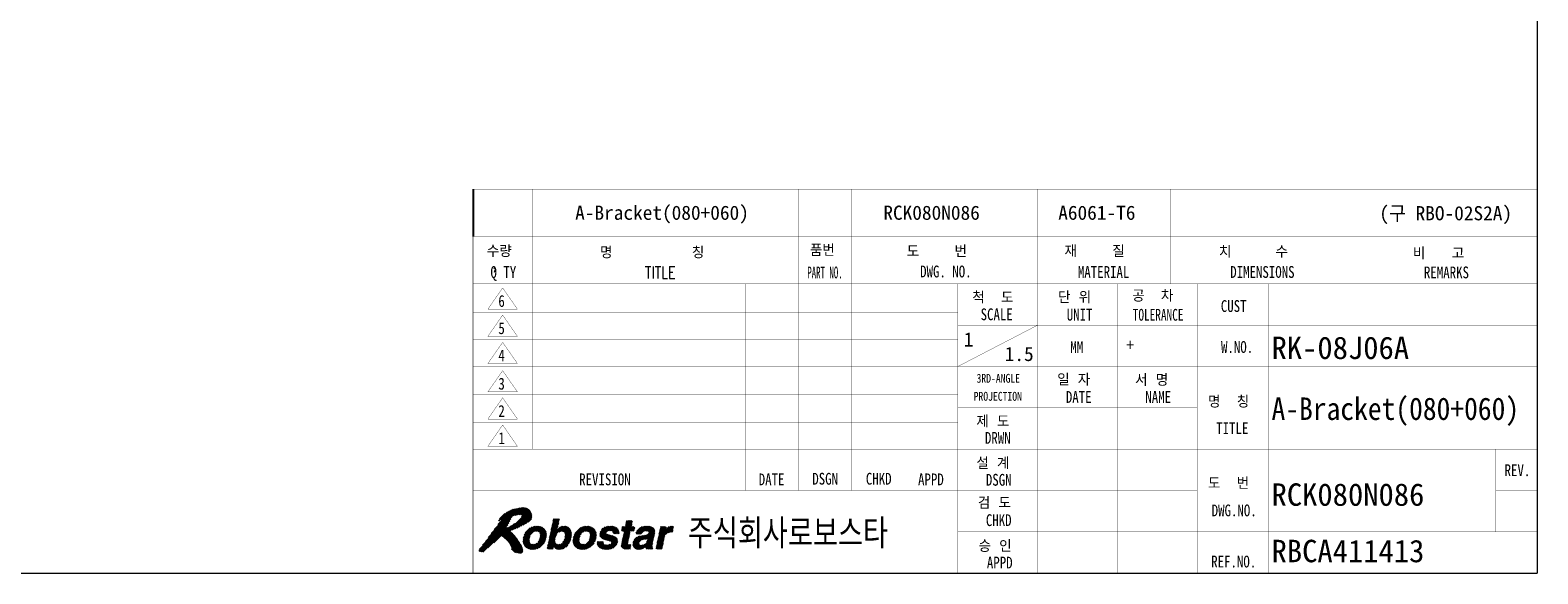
# Model space of a CAD drawing. Extents: x 1757 to 2333, y 985 to 1390.
# Tile 2 of 3: x 1951 to 2333, y 993 to 1131. Entities that reach past the tile are written whole.
import ezdxf
from ezdxf.enums import TextEntityAlignment as Align

# ---------------------------------------------------------------- set-up
doc = ezdxf.new("R2010")
doc.units = 0
doc.header["$LTSCALE"] = 7
doc.header["$MEASUREMENT"] = 0
doc.linetypes.add('CENTER', pattern=[2, 1.25, -0.25, 0.25, -0.25])
doc.layers.get('0').update_dxf_attribs({"linetype": 'CONTINUOUS'})
for name, color, linetype in [('1', 3, 'CENTER'), ('3', 4, 'CONTINUOUS'), ('TEXT', 4, 'CONTINUOUS')]:
    doc.layers.add(name, color=color, linetype=linetype)
doc.styles.add('GHS', font='romans.shx', dxfattribs={"bigfont": 'ghs.shx'})
doc.styles.add('HS', font='txt.shx', dxfattribs={"width": 0.8, "bigfont": 'hs.shx'})
doc.styles.add('ROMANS', font='ROMANS.shx', dxfattribs={"width": 0.8})

# ---------------------------------------------------------------- blocks, each defined once
blk = doc.blocks.new('*X1')
at = {"color": 0}
for p, q in [((8.49, 5.4), (11.07, 7.98)), ((8.51, 5.59), (10.91, 7.99)), ((8.53, 5.79), (10.72, 7.98)), ((8.55, 5.98), (10.52, 7.96)), ((8.62, 6.23), (10.31, 7.92)), ((8.7, 6.49), (10.04, 7.84)), ((8.88, 6.84), (9.71, 7.68)), ((10.39, 7.12), (11.23, 7.96)), ((10.6, 7.15), (11.38, 7.94)), ((10.78, 7.16), (11.51, 7.89)), ((10.93, 7.13), (11.64, 7.84)), ((11.06, 7.09), (11.77, 7.79)), ((11.17, 7.02), (11.87, 7.71)), ((12.85, 5.52), (15.32, 7.98)), ((12.9, 5.74), (15.11, 7.96)), ((12.95, 5.97), (14.85, 7.87)), ((13.04, 6.42), (14.29, 7.66)), ((13.09, 6.64), (14.34, 7.89)), ((13.14, 6.86), (14.39, 8.11)), ((13.19, 7.09), (14.44, 8.34)), ((13.23, 7.31), (14.48, 8.56)), ((13.28, 7.54), (14.53, 8.79)), ((13.33, 7.76), (14.58, 9.01)), ((13.38, 7.99), (14.6, 9.21)), ((13.42, 8.21), (14.42, 9.21)), ((13.47, 8.44), (14.24, 9.21)), ((13.52, 8.66), (14.07, 9.21)), ((13.57, 8.88), (13.89, 9.21)), ((13.62, 9.11), (13.71, 9.21)), ((14.54, 7.03), (15.5, 7.99)), ((14.81, 7.12), (15.66, 7.97)), ((15.01, 7.14), (15.81, 7.95)), ((15.16, 7.12), (15.94, 7.9)), ((15.29, 7.08), (16.06, 7.84)), ((15.4, 7.01), (16.18, 7.79)), ((15.49, 6.91), (16.27, 7.7)), ((16.95, 5.55), (19.39, 7.99)), ((16.97, 5.74), (19.21, 7.98)), ((16.98, 5.94), (19.01, 7.96)), ((17.04, 6.17), (18.81, 7.94)), ((17.13, 6.43), (18.55, 7.86)), ((17.25, 6.73), (18.26, 7.74)), ((18.58, 7), (19.55, 7.97)), ((18.88, 7.13), (19.71, 7.95)), ((19.09, 7.16), (19.86, 7.92)), ((19.26, 7.15), (19.98, 7.88)), ((19.41, 7.13), (20.11, 7.83)), ((19.53, 7.07), (20.24, 7.77)), ((19.64, 7), (20.33, 7.7)), ((21.47, 6.72), (22.69, 7.93)), ((21.49, 6.55), (22.9, 7.96)), ((21.51, 6.39), (23.09, 7.98)), ((21.52, 6.23), (23.28, 7.99)), ((21.54, 6.96), (22.42, 7.84)), ((21.59, 6.13), (23.45, 7.99)), ((22.87, 7.23), (23.62, 7.98)), ((23.07, 7.25), (23.77, 7.95)), ((23.24, 7.24), (23.92, 7.92)), ((23.4, 7.22), (24.05, 7.88)), ((23.53, 7.18), (24.17, 7.82)), ((23.63, 7.1), (24.29, 7.77)), ((23.68, 6.98), (24.38, 7.68)), ((25.14, 7.2), (26.85, 8.91)), ((25.17, 7.41), (25.66, 7.9)), ((25.22, 7.63), (25.49, 7.9)), ((25.27, 7.86), (25.31, 7.9)), ((25.31, 7.2), (26.97, 8.85)), ((25.39, 6.03), (27.25, 7.9)), ((25.44, 6.26), (27.08, 7.9)), ((25.48, 6.48), (26.9, 7.9)), ((25.49, 7.2), (26.92, 8.63)), ((25.53, 6.71), (26.78, 7.95)), ((25.58, 6.93), (26.83, 8.18)), ((25.63, 7.15), (26.88, 8.4)), ((25.82, 8.05), (26.67, 8.91)), ((25.86, 8.28), (26.5, 8.91)), ((25.91, 8.5), (26.32, 8.91)), ((25.96, 8.73), (26.14, 8.91)), ((26.73, 7.2), (27.37, 7.83)), ((27.61, 6.84), (28.66, 7.89)), ((27.64, 6.69), (28.89, 7.94)), ((27.74, 7.15), (28.37, 7.77)), ((27.81, 6.69), (29.1, 7.98)), ((27.99, 6.69), (29.29, 7.99)), ((28.17, 6.69), (29.47, 8)), ((28.34, 6.69), (29.64, 7.99)), ((29.02, 7.19), (29.81, 7.98)), ((29.22, 7.21), (29.95, 7.95)), ((29.38, 7.2), (30.1, 7.92)), ((29.53, 7.17), (30.23, 7.87)), ((29.65, 7.12), (30.35, 7.82)), ((29.73, 7.02), (30.46, 7.75)), ((29.76, 6.87), (30.56, 7.67)), ((31.21, 5.32), (33.89, 7.99)), ((31.26, 5.54), (33.71, 7.99)), ((31.31, 5.76), (33.51, 7.97)), ((31.36, 5.99), (33.25, 7.89)), ((31.5, 6.66), (32.69, 7.86)), ((31.55, 6.89), (32.56, 7.9)), ((31.59, 7.11), (32.38, 7.9)), ((31.64, 7.34), (32.2, 7.9)), ((31.69, 7.56), (32.03, 7.9)), ((31.74, 7.79), (31.85, 7.9)), ((32.98, 6.91), (33.92, 7.85)), ((8.52, 5.25), (9.68, 6.41)), ((8.55, 5.1), (9.59, 6.15)), ((8.58, 4.96), (9.54, 5.92)), ((8.64, 4.84), (9.52, 5.72)), ((8.7, 4.73), (9.52, 5.54)), ((8.77, 4.61), (9.54, 5.39)), ((8.84, 4.51), (9.58, 5.25)), ((8.94, 4.44), (9.65, 5.14)), ((9.99, 4.07), (12.42, 6.5)), ((10.17, 4.08), (12.4, 6.3)), ((10.37, 4.1), (12.38, 6.1)), ((10.58, 4.12), (12.32, 5.87)), ((10.84, 4.21), (12.23, 5.6)), ((11.05, 5.31), (12.42, 6.68)), ((11.15, 4.34), (12.09, 5.28)), ((11.26, 6.93), (11.96, 7.64)), ((11.26, 5.69), (12.4, 6.83)), ((11.33, 6.82), (12.06, 7.56)), ((11.34, 5.95), (12.37, 6.98)), ((11.37, 6.69), (12.14, 7.46)), ((11.38, 6.17), (12.34, 7.12)), ((11.4, 6.54), (12.21, 7.35)), ((11.4, 6.36), (12.28, 7.24)), ((12.57, 4.17), (13.86, 5.46)), ((12.61, 4.39), (13.85, 5.63)), ((12.66, 4.62), (13.87, 5.83)), ((12.71, 4.84), (13.91, 6.05)), ((12.73, 4.16), (13.89, 5.32)), ((12.76, 5.07), (13.99, 6.3)), ((12.8, 5.29), (14.14, 6.63)), ((12.91, 4.16), (13.94, 5.19)), ((13, 6.19), (14.24, 7.44)), ((14.27, 4.1), (16.65, 6.49)), ((14.41, 4.07), (16.63, 6.29)), ((14.58, 4.06), (16.6, 6.09)), ((14.78, 4.09), (16.54, 5.84)), ((14.99, 4.12), (16.46, 5.59)), ((15.19, 5.21), (16.67, 6.68)), ((15.25, 4.2), (16.31, 5.27)), ((15.46, 5.65), (16.65, 6.84)), ((15.55, 6.81), (16.36, 7.61)), ((15.55, 5.92), (16.63, 7)), ((15.59, 6.67), (16.44, 7.52)), ((15.6, 6.14), (16.61, 7.15)), ((15.62, 6.51), (16.5, 7.4)), ((15.62, 6.34), (16.55, 7.27)), ((16.94, 5.37), (18.28, 6.71)), ((16.97, 5.22), (18.1, 6.34)), ((17, 5.07), (18.02, 6.09)), ((17.03, 4.92), (17.98, 5.87)), ((17.09, 4.81), (17.96, 5.68)), ((17.16, 4.7), (17.96, 5.5)), ((17.23, 4.59), (17.99, 5.36)), ((17.31, 4.5), (18.04, 5.23)), ((17.41, 4.42), (18.11, 5.12)), ((18.31, 4.08), (20.87, 6.64)), ((18.47, 4.06), (20.85, 6.45)), ((18.66, 4.08), (20.84, 6.25)), ((18.86, 4.1), (20.82, 6.06)), ((19.08, 4.15), (20.74, 5.8)), ((19.34, 4.23), (20.65, 5.54)), ((19.67, 5.62), (20.84, 6.79)), ((19.7, 4.41), (20.46, 5.17)), ((19.72, 6.91), (20.43, 7.62)), ((19.77, 5.89), (20.82, 6.94)), ((19.79, 6.79), (20.53, 7.54)), ((19.82, 6.65), (20.6, 7.43)), ((19.82, 6.12), (20.79, 7.09)), ((19.84, 6.32), (20.73, 7.21)), ((19.85, 6.5), (20.67, 7.32)), ((21.04, 5.04), (21.35, 5.36)), ((21.04, 5.22), (21.18, 5.36)), ((21.05, 4.87), (21.53, 5.36)), ((21.1, 4.75), (21.71, 5.36)), ((21.15, 4.62), (21.88, 5.36)), ((21.22, 4.52), (22.05, 5.35)), ((21.31, 4.43), (22.05, 5.17)), ((21.69, 6.04), (22.49, 6.84)), ((21.78, 5.96), (22.55, 6.73)), ((21.79, 7.38), (22.01, 7.61)), ((21.87, 5.87), (22.64, 6.65)), ((22, 5.82), (22.78, 6.6)), ((22.13, 5.78), (22.91, 6.56)), ((22.26, 5.73), (23.05, 6.52)), ((22.39, 5.69), (23.19, 6.49)), ((22.53, 5.65), (23.34, 6.46)), ((22.54, 4.06), (24.39, 5.92)), ((22.68, 5.62), (23.48, 6.42)), ((22.72, 4.07), (24.43, 5.78)), ((22.82, 5.59), (23.62, 6.38)), ((22.91, 4.08), (24.45, 5.62)), ((22.97, 5.55), (23.75, 6.34)), ((23.1, 5.51), (23.88, 6.29)), ((23.13, 4.13), (24.47, 5.46)), ((23.23, 5.47), (24.01, 6.24)), ((23.35, 5.41), (24.12, 6.17)), ((23.37, 4.19), (24.45, 5.27)), ((23.41, 5.29), (24.21, 6.09)), ((23.44, 5.15), (24.3, 6.01)), ((23.7, 6.82), (24.48, 7.6)), ((23.82, 6.76), (24.55, 7.49)), ((23.99, 6.76), (24.6, 7.37)), ((24.17, 6.76), (24.65, 7.24)), ((24.35, 6.76), (24.66, 7.07)), ((24.52, 6.76), (24.66, 6.9)), ((25.12, 4.7), (26.35, 5.93)), ((25.13, 4.54), (26.3, 5.71)), ((25.15, 4.91), (26.4, 6.16)), ((25.18, 4.41), (26.25, 5.49)), ((25.2, 5.13), (26.45, 6.38)), ((25.24, 5.36), (26.49, 6.61)), ((25.25, 4.31), (26.21, 5.26)), ((25.29, 5.58), (26.54, 6.83)), ((25.34, 5.81), (26.59, 7.06)), ((26.9, 7.2), (27.32, 7.61)), ((27.07, 4.89), (28.55, 6.36)), ((27.08, 7.2), (27.27, 7.38)), ((27.09, 4.72), (28.75, 6.39)), ((27.09, 5.08), (28.33, 6.32)), ((27.12, 4.58), (28.96, 6.42)), ((27.15, 5.32), (28.09, 6.26)), ((27.18, 4.46), (29.17, 6.45)), ((27.25, 4.36), (28.09, 5.2)), ((27.3, 5.64), (27.76, 6.1)), ((28.42, 4.11), (30.63, 6.32)), ((28.61, 5.72), (29.37, 6.48)), ((28.67, 4.19), (30.58, 6.1)), ((28.84, 5.77), (30.64, 7.57)), ((29.04, 4.39), (30.53, 5.87)), ((29.05, 5.8), (30.7, 7.45)), ((29.27, 5.85), (30.75, 7.33)), ((29.31, 4.48), (30.48, 5.65)), ((29.31, 4.3), (30.43, 5.42)), ((29.35, 4.16), (30.39, 5.2)), ((29.38, 5.25), (30.67, 6.54)), ((29.5, 5.55), (30.72, 6.77)), ((29.55, 5.77), (30.75, 6.98)), ((29.56, 5.96), (30.76, 7.16)), ((30.97, 4.19), (32.22, 5.44)), ((31.02, 4.42), (32.27, 5.67)), ((31.07, 4.64), (32.32, 5.89)), ((31.12, 4.87), (32.37, 6.12)), ((31.12, 4.16), (32.18, 5.22)), ((31.16, 5.09), (32.45, 6.38)), ((31.4, 6.21), (32.6, 7.41)), ((31.45, 6.44), (32.65, 7.63)), ((33.22, 6.97), (33.87, 7.62)), ((33.42, 6.99), (33.83, 7.4)), ((33.6, 7), (33.78, 7.18)), ((9.04, 4.36), (9.73, 5.05)), ((9.14, 4.28), (9.84, 4.98)), ((9.26, 4.23), (9.97, 4.93)), ((9.39, 4.18), (10.12, 4.91)), ((9.52, 4.13), (10.29, 4.9)), ((9.67, 4.1), (10.5, 4.93)), ((9.83, 4.09), (10.82, 5.07)), ((13.09, 4.16), (14.01, 5.09)), ((13.26, 4.16), (13.6, 4.49)), ((13.44, 4.16), (13.55, 4.27)), ((13.67, 4.57), (14.1, 5)), ((13.73, 4.45), (14.21, 4.93)), ((13.81, 4.36), (14.35, 4.9)), ((13.9, 4.27), (14.51, 4.87)), ((14.01, 4.2), (14.71, 4.9)), ((14.13, 4.15), (15.04, 5.05)), ((15.69, 4.46), (16.01, 4.79)), ((17.51, 4.34), (18.2, 5.03)), ((17.61, 4.26), (18.31, 4.96)), ((17.74, 4.22), (18.45, 4.93)), ((17.87, 4.17), (18.6, 4.9)), ((17.99, 4.12), (18.79, 4.91)), ((18.15, 4.1), (18.99, 4.94)), ((21.4, 4.35), (22.09, 5.04)), ((21.52, 4.29), (22.18, 4.94)), ((21.64, 4.23), (22.29, 4.88)), ((21.76, 4.17), (22.43, 4.84)), ((21.91, 4.14), (22.58, 4.82)), ((22.05, 4.11), (22.75, 4.81)), ((22.2, 4.09), (22.94, 4.82)), ((22.37, 4.07), (23.19, 4.9)), ((23.65, 4.3), (24.34, 4.98)), ((25.35, 4.23), (26.17, 5.04)), ((25.49, 4.19), (26.22, 4.92)), ((25.62, 4.14), (26.35, 4.87)), ((25.79, 4.13), (26.52, 4.86)), ((25.95, 4.12), (26.7, 4.87)), ((26.13, 4.12), (26.7, 4.69)), ((26.31, 4.12), (26.65, 4.47)), ((26.49, 4.13), (26.6, 4.24)), ((27.34, 4.27), (28.09, 5.02)), ((27.44, 4.2), (28.15, 4.9)), ((27.57, 4.14), (28.24, 4.82)), ((27.7, 4.1), (28.37, 4.77)), ((27.85, 4.08), (28.55, 4.77)), ((28.02, 4.06), (28.77, 4.82)), ((28.21, 4.08), (29.08, 4.95)), ((29.53, 4.16), (30.34, 4.97)), ((29.7, 4.16), (30.3, 4.76)), ((29.88, 4.16), (30.28, 4.56)), ((30.06, 4.16), (30.31, 4.41)), ((30.23, 4.16), (30.39, 4.32)), ((31.29, 4.16), (32.13, 4.99)), ((31.47, 4.16), (32.08, 4.77)), ((31.65, 4.16), (32.03, 4.54)), ((31.82, 4.16), (31.98, 4.32))]:
    blk.add_line(p, q, dxfattribs=at)
blk = doc.blocks.new('*X2')
at = {"color": 0}
for p, q in [((2.13, 5.4), (7.75, 11.03)), ((2.6, 6.05), (7.53, 10.98)), ((3.09, 6.72), (7.3, 10.93)), ((3.62, 7.42), (7.08, 10.88)), ((4.25, 8.23), (6.86, 10.84)), ((4.36, 8.87), (5.87, 10.38)), ((4.79, 9.12), (6.22, 10.55)), ((4.83, 8.99), (6.55, 10.71)), ((5.05, 6.2), (9.58, 10.73)), ((5.15, 6.12), (9.65, 10.62)), ((6.53, 7.33), (9.72, 10.52)), ((6.55, 9.65), (7.97, 11.06)), ((6.82, 7.44), (9.78, 10.4)), ((6.85, 9.77), (8.18, 11.1)), ((7.1, 9.84), (8.37, 11.11)), ((7.12, 7.56), (9.84, 10.28)), ((7.32, 9.89), (8.55, 11.11)), ((7.53, 9.92), (8.72, 11.11)), ((7.73, 9.94), (8.87, 11.08)), ((7.92, 9.96), (9.01, 11.05)), ((8.11, 9.97), (9.15, 11.01)), ((8.22, 9.54), (9.49, 10.81)), ((8.25, 9.93), (9.26, 10.94)), ((8.29, 9.8), (9.37, 10.88)), ((1.02, 3.77), (6.2, 8.94)), ((1.09, 4.01), (6.36, 9.27)), ((1.16, 3.72), (6.04, 8.6)), ((1.3, 3.69), (5.87, 8.26)), ((1.45, 3.66), (5.66, 7.87)), ((1.64, 4.74), (6.53, 9.63)), ((2.49, 4.35), (5.89, 7.74)), ((4.5, 9.19), (5.44, 10.12)), ((4.73, 6.41), (6.2, 7.88)), ((4.84, 6.34), (6.57, 8.07)), ((4.94, 6.27), (7.07, 8.4)), ((7.43, 7.69), (9.88, 10.15)), ((7.76, 7.85), (9.92, 10.01)), ((8.1, 8.01), (9.95, 9.86)), ((8.47, 8.2), (9.95, 9.69)), ((8.87, 8.43), (9.95, 9.51)), ((9.32, 8.7), (9.89, 9.27)), ((1.62, 3.65), (5.61, 7.64)), ((3.53, 5.21), (4.72, 6.4)), ((5.25, 6.04), (6.34, 7.14)), ((5.34, 5.96), (6.44, 7.06)), ((5.44, 5.88), (6.53, 6.97)), ((5.54, 5.8), (6.62, 6.89)), ((5.62, 5.71), (6.71, 6.8)), ((5.71, 5.62), (6.79, 6.71)), ((5.8, 5.54), (6.88, 6.62)), ((5.89, 5.45), (6.96, 6.52)), ((5.97, 5.35), (7.05, 6.43)), ((6.04, 5.25), (7.13, 6.33)), ((6.12, 5.15), (7.2, 6.23)), ((6.2, 5.05), (7.28, 6.13)), ((6.27, 4.94), (7.36, 6.03)), ((6.33, 4.83), (7.44, 5.93)), ((6.4, 4.72), (7.51, 5.83)), ((6.46, 4.61), (7.58, 5.72)), ((6.51, 4.48), (7.65, 5.62)), ((6.56, 4.36), (7.72, 5.51)), ((6.57, 4.01), (7.86, 5.29)), ((6.61, 4.23), (7.79, 5.4)), ((6.65, 3.92), (7.92, 5.18)), ((6.49, 4.11), (6.54, 4.15)), ((6.74, 3.83), (7.99, 5.07)), ((6.83, 3.74), (8.05, 4.96)), ((6.92, 3.65), (8.12, 4.85)), ((7.05, 3.6), (8.18, 4.73)), ((7.2, 3.58), (8.24, 4.62)), ((7.34, 3.54), (8.3, 4.5)), ((7.48, 3.51), (8.35, 4.37)), ((7.62, 3.47), (8.37, 4.22)), ((7.77, 3.44), (8.4, 4.07)), ((7.93, 3.42), (8.43, 3.92)), ((8.13, 3.44), (8.44, 3.75))]:
    blk.add_line(p, q, dxfattribs=at)
blk = doc.blocks.new('LOGO-ROBOSTAR')
at = {"color": 230, "const_width": 0.00973}
for points in [[(9.53, 10.79), (9.13, 11.02), (8.68, 11.12), (8.21, 11.1), (7.73, 11.02), (7.27, 10.92), (6.83, 10.83), (6.33, 10.61), (5.82, 10.35), (5.33, 10.06), (4.89, 9.7), (4.53, 9.27), (4.31, 8.74), (4.38, 8.82), (4.46, 8.88), (4.54, 8.94), (4.62, 9), (4.7, 9.06), (4.78, 9.12), (4.81, 9.1), (4.83, 9.07), (4.83, 9.04), (4.83, 9), (4.83, 8.96), (4.83, 8.93), (4.15, 8.1), (3.49, 7.26), (2.85, 6.39), (2.22, 5.52), (1.58, 4.66), (0.93, 3.8), (1.07, 3.75), (1.2, 3.71), (1.35, 3.68), (1.49, 3.66), (1.64, 3.65), (1.79, 3.66), (2.27, 4.16), (2.78, 4.6), (3.3, 5.02), (3.81, 5.44), (4.29, 5.9), (4.73, 6.42), (5.14, 6.14), (5.53, 5.81), (5.89, 5.45), (6.2, 5.05), (6.46, 4.62), (6.63, 4.18), (6.61, 4.14), (6.58, 4.14), (6.55, 4.15), (6.52, 4.16), (6.48, 4.18), (6.44, 4.18), (6.51, 4.08), (6.59, 3.98), (6.68, 3.89), (6.78, 3.79), (6.87, 3.7), (6.97, 3.61), (7.21, 3.58), (7.45, 3.52), (7.69, 3.45), (7.93, 3.42), (8.16, 3.45), (8.39, 3.56), (8.43, 3.71), (8.44, 3.85), (8.42, 3.99), (8.39, 4.13), (8.36, 4.28), (8.34, 4.42), (8.07, 4.93), (7.77, 5.43), (7.44, 5.93), (7.08, 6.4), (6.68, 6.83), (6.25, 7.22), (6.85, 7.45), (7.44, 7.7), (8.01, 7.97), (8.58, 8.26), (9.13, 8.58), (9.67, 8.93), (9.87, 9.21), (9.96, 9.53), (9.95, 9.87), (9.87, 10.21), (9.72, 10.52)], [(8.2, 9.45), (7.81, 9.02), (7.39, 8.64), (6.95, 8.3), (6.48, 8.02), (6, 7.79), (5.5, 7.6), (5.7, 7.93), (5.88, 8.27), (6.04, 8.61), (6.21, 8.96), (6.37, 9.3), (6.54, 9.64), (6.8, 9.75), (7.06, 9.83), (7.34, 9.89), (7.62, 9.93), (7.91, 9.96), (8.2, 9.97), (8.28, 9.91), (8.3, 9.83), (8.28, 9.74), (8.25, 9.64), (8.22, 9.55)]]:
    blk.add_lwpolyline(points, close=True, dxfattribs=at)
at = {"color": 5, "const_width": 0.00973}
for points in [[(10.04, 4.06), (9.56, 4.11), (9.15, 4.27), (8.81, 4.54), (8.59, 4.92), (8.49, 5.42), (8.55, 6.03), (8.75, 6.64), (9.06, 7.14), (9.45, 7.52), (9.89, 7.79), (10.38, 7.94), (10.88, 8), (11.36, 7.94), (11.78, 7.79), (12.11, 7.52), (12.34, 7.14), (12.43, 6.64), (12.37, 6.03), (12.17, 5.42), (11.86, 4.92), (11.48, 4.54), (11.03, 4.27), (10.54, 4.11)], [(14.24, 7.41), (14.25, 7.41), (14.37, 7.54), (14.52, 7.67), (14.7, 7.79), (14.91, 7.9), (15.16, 7.97), (15.46, 8), (15.85, 7.94), (16.18, 7.78), (16.44, 7.52), (16.61, 7.15), (16.67, 6.66), (16.6, 6.07), (16.46, 5.57), (16.23, 5.09), (15.94, 4.68), (15.56, 4.36), (15.12, 4.14), (14.6, 4.06), (14.4, 4.08), (14.2, 4.12), (14.02, 4.19), (13.87, 4.3), (13.73, 4.44), (13.64, 4.63), (13.63, 4.63), (13.53, 4.16), (12.56, 4.16), (13.64, 9.21), (14.62, 9.21)], [(18.49, 4.06), (18.01, 4.11), (17.59, 4.27), (17.25, 4.54), (17.03, 4.92), (16.93, 5.42), (16.99, 6.03), (17.2, 6.64), (17.5, 7.14), (17.89, 7.52), (18.34, 7.79), (18.82, 7.94), (19.32, 8), (19.8, 7.94), (20.22, 7.79), (20.55, 7.52), (20.78, 7.14), (20.87, 6.64), (20.81, 6.03), (20.61, 5.42), (20.31, 4.92), (19.92, 4.54), (19.47, 4.27), (18.99, 4.11)], [(23.7, 6.76), (23.7, 6.88), (23.68, 6.99), (23.63, 7.1), (23.53, 7.18), (23.37, 7.23), (23.15, 7.25), (22.91, 7.24), (22.74, 7.19), (22.62, 7.13), (22.54, 7.05), (22.49, 6.97), (22.46, 6.89), (22.59, 6.66), (23, 6.53), (23.53, 6.41), (24.06, 6.23), (24.42, 5.9), (24.48, 5.35), (24.3, 4.87), (24.01, 4.53), (23.65, 4.3), (23.27, 4.15), (22.89, 4.08), (22.57, 4.06), (22.15, 4.09), (21.75, 4.18), (21.42, 4.33), (21.17, 4.58), (21.03, 4.91), (21.04, 5.36), (22.05, 5.36), (22.04, 5.2), (22.07, 5.07), (22.15, 4.96), (22.28, 4.88), (22.48, 4.83), (22.75, 4.81), (22.98, 4.83), (23.15, 4.88), (23.29, 4.95), (23.38, 5.03), (23.43, 5.12), (23.46, 5.19), (23.34, 5.43), (22.94, 5.56), (22.4, 5.68), (21.88, 5.86), (21.53, 6.19), (21.47, 6.75), (21.56, 7.03), (21.73, 7.31), (21.97, 7.58), (22.3, 7.79), (22.72, 7.94), (23.25, 8), (23.62, 7.98), (23.97, 7.91), (24.29, 7.77), (24.53, 7.55), (24.66, 7.22), (24.66, 6.76)], [(26.77, 7.9), (27.38, 7.9), (27.23, 7.2), (26.62, 7.2), (26.19, 5.17), (26.17, 5.07), (26.17, 4.99), (26.19, 4.93), (26.25, 4.89), (26.36, 4.87), (26.53, 4.86), (26.56, 4.86), (26.6, 4.87), (26.63, 4.87), (26.67, 4.87), (26.7, 4.87), (26.74, 4.88), (26.58, 4.13), (26.5, 4.13), (26.42, 4.13), (26.34, 4.12), (26.27, 4.12), (26.19, 4.12), (26.11, 4.12), (25.99, 4.12), (25.62, 4.14), (25.37, 4.22), (25.21, 4.34), (25.13, 4.5), (25.12, 4.7), (25.15, 4.93), (25.64, 7.2), (25.13, 7.2), (25.28, 7.9), (25.78, 7.9), (26, 8.91), (26.98, 8.91)], [(30.32, 4.89), (30.29, 4.7), (30.28, 4.55), (30.29, 4.45), (30.32, 4.38), (30.36, 4.34), (30.42, 4.31), (30.38, 4.16), (29.32, 4.16), (29.32, 4.24), (29.31, 4.31), (29.31, 4.37), (29.31, 4.43), (29.32, 4.51), (29.33, 4.6), (29.18, 4.48), (29.01, 4.36), (28.81, 4.25), (28.58, 4.15), (28.31, 4.09), (28, 4.06), (27.73, 4.09), (27.48, 4.17), (27.28, 4.32), (27.13, 4.53), (27.07, 4.8), (27.1, 5.15), (27.2, 5.49), (27.37, 5.77), (27.58, 5.99), (27.84, 6.16), (28.13, 6.28), (28.44, 6.35), (29.35, 6.48), (29.43, 6.49), (29.52, 6.52), (29.6, 6.56), (29.67, 6.61), (29.72, 6.68), (29.76, 6.77), (29.77, 6.95), (29.71, 7.07), (29.61, 7.15), (29.48, 7.19), (29.34, 7.21), (29.21, 7.21), (28.99, 7.19), (28.82, 7.12), (28.69, 7.03), (28.6, 6.92), (28.54, 6.8), (28.49, 6.69), (27.54, 6.69), (27.76, 7.18), (28.04, 7.54), (28.36, 7.77), (28.73, 7.91), (29.11, 7.98), (29.49, 8), (29.78, 7.98), (30.1, 7.92), (30.39, 7.8), (30.63, 7.6), (30.76, 7.31), (30.75, 6.91)], [(31.76, 7.9), (32.7, 7.9), (32.57, 7.25), (32.58, 7.25), (32.72, 7.44), (32.88, 7.61), (33.05, 7.77), (33.25, 7.89), (33.49, 7.97), (33.76, 8), (33.8, 8), (33.83, 7.99), (33.86, 7.99), (33.89, 7.99), (33.92, 7.99), (33.95, 7.98), (33.74, 6.99), (33.7, 6.99), (33.65, 6.99), (33.6, 7), (33.55, 7), (33.51, 7), (33.46, 7), (33.12, 6.96), (32.86, 6.86), (32.66, 6.71), (32.52, 6.52), (32.42, 6.32), (32.36, 6.11), (31.95, 4.16), (30.97, 4.16)], [(10.7, 7.17), (10.36, 7.12), (10.09, 6.98), (9.89, 6.78), (9.73, 6.54), (9.63, 6.28), (9.56, 6.03), (9.52, 5.78), (9.52, 5.52), (9.57, 5.28), (9.69, 5.08), (9.9, 4.94), (10.22, 4.89), (10.56, 4.94), (10.83, 5.08), (11.04, 5.28), (11.19, 5.52), (11.29, 5.78), (11.36, 6.03), (11.4, 6.28), (11.4, 6.54), (11.35, 6.78), (11.23, 6.98), (11.02, 7.12)], [(14.98, 7.15), (14.68, 7.1), (14.43, 6.97), (14.23, 6.77), (14.08, 6.52), (13.96, 6.24), (13.88, 5.95), (13.85, 5.67), (13.86, 5.42), (13.93, 5.2), (14.06, 5.03), (14.25, 4.91), (14.53, 4.87), (14.82, 4.92), (15.06, 5.07), (15.25, 5.27), (15.4, 5.51), (15.51, 5.76), (15.58, 6), (15.62, 6.29), (15.62, 6.56), (15.56, 6.8), (15.44, 6.98), (15.25, 7.1)], [(19.15, 7.17), (18.8, 7.12), (18.54, 6.98), (18.33, 6.78), (18.18, 6.54), (18.07, 6.28), (18, 6.03), (17.97, 5.78), (17.96, 5.52), (18.01, 5.28), (18.13, 5.08), (18.34, 4.94), (18.66, 4.89), (19, 4.94), (19.27, 5.08), (19.48, 5.28), (19.63, 5.52), (19.74, 5.78), (19.8, 6.03), (19.84, 6.28), (19.85, 6.54), (19.8, 6.78), (19.68, 6.98), (19.46, 7.12)], [(29.59, 5.98), (29.53, 5.94), (29.45, 5.91), (29.35, 5.87), (29.23, 5.84), (29.07, 5.81), (28.88, 5.78), (28.7, 5.74), (28.53, 5.69), (28.38, 5.62), (28.25, 5.53), (28.15, 5.39), (28.09, 5.21), (28.08, 5.06), (28.11, 4.94), (28.17, 4.86), (28.26, 4.8), (28.36, 4.77), (28.45, 4.76), (28.68, 4.79), (28.89, 4.85), (29.1, 4.96), (29.27, 5.11), (29.41, 5.29), (29.49, 5.5)]]:
    blk.add_lwpolyline(points, close=True, dxfattribs=at)
at = {"color": 230, "linetype": 'Continuous'}
blk.add_blockref('*X2', (0, 0), dxfattribs=at)
at = {"color": 5, "linetype": 'Continuous'}
blk.add_blockref('*X1', (0, 0), dxfattribs=at)
at = {"style": 'GHS', "width": 0.8}
blk.add_text('주식회사로보스타', height=5, dxfattribs=at).set_placement((36.32, 4.19))
blk = doc.blocks.new('A3-DJ')
for points, const_width in [([(410, 269), (410, 10)], 0.2), ([(230, 67), (410, 67)], 0.1), ([(230, 67), (230, 10)], 0.1), ([(30, 10), (410, 10)], 0.2)]:
    blk.add_lwpolyline(points, dxfattribs=dict(const_width=const_width))
at = {"layer": '3'}
blk.add_line((230, 75), (230, 67), dxfattribs=at)
at = {"layer": '3', "const_width": 0.05}
for points in [[(230, 75), (410, 75)], [(240, 75), (240, 31)], [(285, 75), (285, 24)], [(294, 75), (294, 24)], [(325.5, 75), (325.5, 10)], [(348, 75), (348, 59)], [(379, 75), (379, 59)], [(230, 59), (410, 59)], [(276, 59), (276, 24)], [(303, 59), (303, 24)], [(312, 59), (312, 10)], [(339, 59), (339, 10)], [(352.5, 59), (352.5, 10)], [(364.5, 59), (364.5, 10)], [(235, 58.3), (232.5, 54.7)], [(237.5, 54.7), (235, 58.3)], [(230, 54.2), (312, 54.2)], [(232.5, 54.7), (237.5, 54.7)], [(235, 53.7), (232.5, 50.1)], [(237.5, 50.1), (235, 53.7)], [(312, 52), (410, 52)], [(325.5, 52), (312, 45)], [(230, 49.6), (312, 49.6)], [(232.5, 50.1), (237.5, 50.1)], [(235, 49.1), (232.5, 45.5)], [(237.5, 45.5), (235, 49.1)], [(230, 45), (410, 45)], [(232.5, 45.5), (237.5, 45.5)], [(235, 44.3), (232.5, 40.7)], [(237.5, 40.7), (235, 44.3)], [(230, 40.2), (312, 40.2)], [(232.5, 40.7), (237.5, 40.7)], [(235, 39.7), (232.5, 36.1)], [(237.5, 36.1), (235, 39.7)], [(232.5, 36.1), (237.5, 36.1)], [(312, 38), (352.5, 38)], [(230, 35.6), (312, 35.6)], [(235, 35.1), (232.5, 31.5)], [(237.5, 31.5), (235, 35.1)], [(230, 31), (410, 31)], [(232.5, 31.5), (237.5, 31.5)], [(403, 31), (403, 17)], [(230, 24), (352.5, 24)], [(403, 24), (410, 24)], [(312, 17), (410, 17)]]:
    blk.add_lwpolyline(points, dxfattribs=at)
blk.add_blockref('LOGO-ROBOSTAR', (230, 10))
at = {"style": 'GHS'}
for s, p in [('수량', (232.32, 63.51)), ('명         칭', (251.47, 63.3)), ('품번', (286.96, 63.68)), ('도    번', (303.35, 63.48)), ('재    질', (330.03, 63.52)), ('치     수', (356.15, 63.4)), ('비   고', (388.96, 63.15)), ('척  도', (314.43, 55.68)), ('단 위', (328.93, 55.71)), ('공  차', (341.48, 55.96)), ('일 자', (328.8, 41.77)), ('서 명', (341.98, 41.72)), ('명  칭', (354.31, 38.03)), ('제 도', (315.12, 34.7)), ('설 계', (315.12, 27.63)), ('도  번', (354.29, 24.24)), ('검 도', (315.37, 20.92)), ('승 인', (315.49, 13.6))]:
    blk.add_text(s, height=2, dxfattribs=at).set_placement(p)
at = {"layer": '1', "color": 2, "linetype": 'Continuous', "style": 'ROMANS'}
blk.add_text(',', height=2, dxfattribs=at).set_placement((233.63, 62.23), align=Align.MIDDLE)
at = {"layer": '3'}
for s, height, width, p in [('Q TY', 2, 0.8, (235.12, 60.75)), ('PART NO.', 2, 0.55, (289.52, 60.91)), ('DWG. NO.', 2, 0.8, (309.97, 61.08)), ('MATERIAL', 2, 0.8, (336.65, 61)), ('DIMENSIONS', 2, 0.8, (363.51, 61)), ('REMARKS', 2, 0.8, (394.64, 60.92)), ('6', 2, 0.8, (234.82, 56.07)), ('CUST', 2, 0.8, (358.65, 55.23)), ('SCALE', 2, 0.8, (318.57, 53.83)), ('UNIT', 2, 0.8, (332.59, 53.75)), ('TOLERANCE', 2, 0.7, (345.87, 53.75)), ('5', 2, 0.8, (234.82, 51.47)), ('MM', 2, 0.8, (332.11, 48.28)), ('W.NO.', 2, 0.8, (359.23, 48.3)), ('4', 2, 0.8, (234.82, 46.87)), ('3', 2, 0.8, (234.82, 42.07)), ('3RD-ANGLE', 1.5, 0.8, (318.83, 43)), ('PROJECTION', 1.5, 0.8, (318.75, 39.95)), ('DATE', 2, 0.8, (332.44, 39.84)), ('NAME', 2, 0.8, (345.88, 39.84)), ('2', 2, 0.8, (234.82, 37.47)), ('TITLE', 2, 0.8, (358.41, 34.56)), ('1', 2, 0.8, (234.82, 32.87)), ('DRWN', 2, 0.8, (318.75, 32.91)), ('REV.', 2, 0.8, (406.65, 27.42)), ('REVISION', 2, 0.8, (252.3, 25.89)), ('DATE', 2, 0.8, (280.49, 25.89)), ('DSGN', 2, 0.8, (289.55, 26)), ('CHKD', 2, 0.8, (298.61, 26)), ('APPD', 2, 0.8, (307.44, 25.89)), ('DSGN', 2, 0.8, (318.91, 25.82)), ('DWG.NO.', 2, 0.8, (358.74, 20.64)), ('CHKD', 2, 0.8, (318.91, 18.99)), ('APPD', 2, 0.8, (319.08, 11.81)), ('REF.NO.', 2, 0.8, (358.66, 11.98))]:
    blk.add_text(s, height=height, dxfattribs=dict(at, width=width)).set_placement(p, align=Align.MIDDLE)
at = {"layer": '3', "style": 'HS', "width": 0.8}
blk.add_text('TITLE', height=2, dxfattribs=at).set_placement((261.67, 60.91), align=Align.MIDDLE)
at = {"layer": '3'}
blk.add_text('+', height=2, dxfattribs=at).set_placement((341.14, 48.65), align=Align.MIDDLE)

msp = doc.modelspace()

# ---------------------------------------------------------------- block references
at = {"xscale": 1.5, "yscale": 1.5, "zscale": 1.5}
msp.add_blockref('A3-DJ', (1718.32645, 977.9072), dxfattribs=at)

# ---------------------------------------------------------------- texts
at = {"layer": 'TEXT'}
for s, p in [('A-Bracket(080+060)', (2089.21916, 1082.64419)), ('RCK080N086', (2167.41444, 1082.64419)), ('A6061-T6', (2211.79012, 1082.64419)), ('1', (2187.83586, 1050.46914)), ('1.5', (2198.21682, 1046.78816))]:
    msp.add_text(s, height=3.6, dxfattribs=at).set_placement(p)
at = {"layer": 'TEXT', "color": 6}
msp.add_text('(구 RBO-02S2A)', height=3.6, dxfattribs=at).set_placement((2293.25015, 1082.51706))
at = {"layer": 'TEXT', "color": 9}
for s, p in [('RK-08J06A', (2265.91115, 1047.29506)), ('RCK080N086', (2265.91115, 1010.0375)), ('RBCA411413', (2265.91115, 995.7085))]:
    msp.add_text(s, height=5.7, dxfattribs=at).set_placement(p)
at = {"layer": 'TEXT', "color": 9, "width": 0.9}
msp.add_text('A-Bracket(080+060)', height=5.7, dxfattribs=at).set_placement((2265.91115, 1031.83444))

doc.saveas('drawing.dxf')
